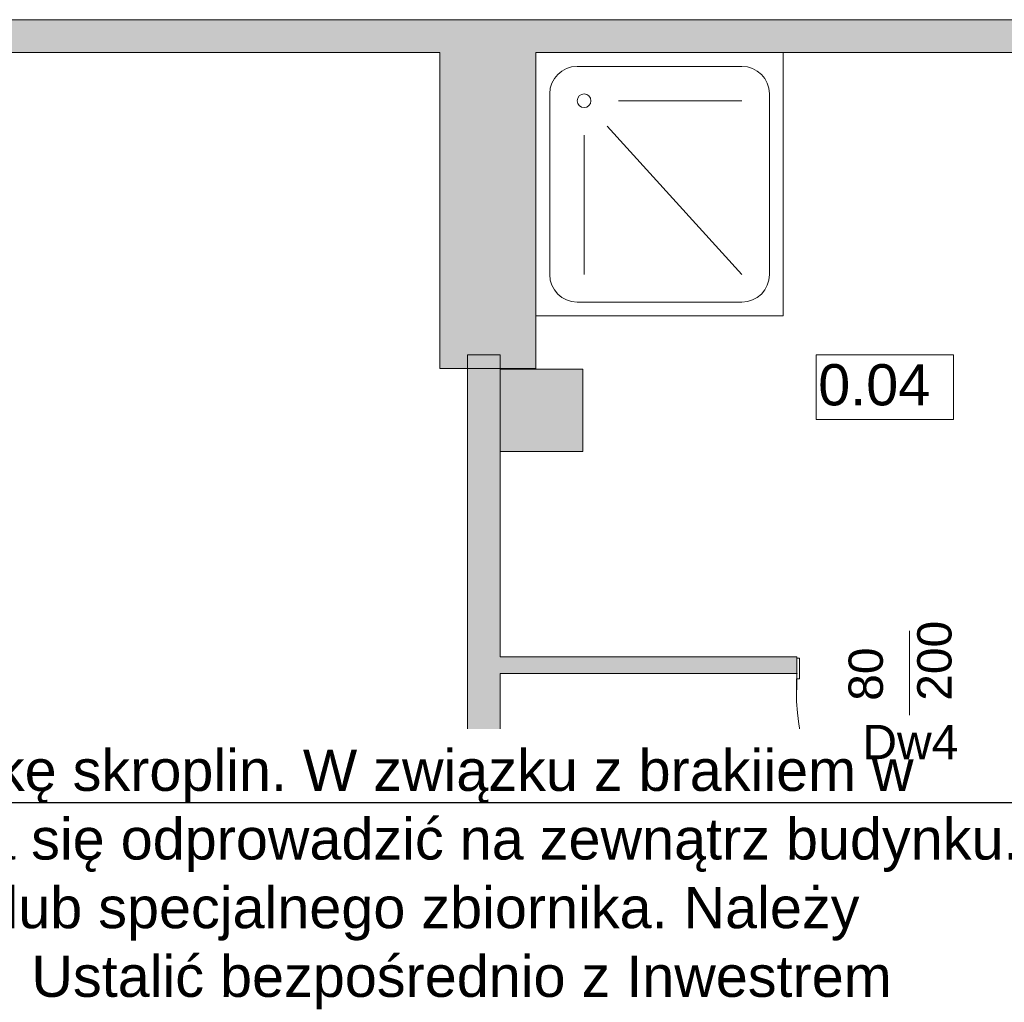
# Model space of a CAD drawing. Header units: millimetres. Extents: x 922208 to 1069538, y -182208 to -99877.
# Tile 32 of 256: x 966317 to 969902, y -171863 to -168285. Entities that reach past the tile are written whole.
import ezdxf
from ezdxf import colors
from ezdxf.entities.mleader import LeaderData, LeaderLine
from ezdxf.math import Vec2, Vec3

# ---------------------------------------------------------------- set-up
doc = ezdxf.new("R2010")
doc.units = ezdxf.units.MM
doc.header["$MEASUREMENT"] = 0
doc.linetypes.add('HIDDEN', pattern=[20, 10, -10])
for name, color, linetype, lineweight in [('IS_KLIM Opis_Średnice', 7, 'Continuous', 9), ('IS_POWRÓT', 5, 'HIDDEN', 30), ('Nowe_0_Nr_pióra__75', 6, 'Continuous', 15), ('Nowe_210-A Pomieszczenia_Nr_pióra__41', 7, 'Continuous', 15), ('Nowe_220-A Ściany_Nr_pióra__19', 255, 'Continuous', 0), ('Nowe_220-A Ściany_Nr_pióra__23', 7, 'Continuous', 15), ('Nowe_220-A Ściany_Nr_pióra__27', 7, 'Continuous', 25), ('Nowe_220-A Ściany_Nr_pióra__3', 7, 'Continuous', 13), ('Nowe_220-A Ściany_Nr_pióra__7', 7, 'Continuous', 13)]:
    doc.layers.add(name, color=color, linetype=linetype, lineweight=lineweight)
doc.layers.add('Nowe_220-A Ściany_Nr_pióra__45', color=7, linetype='Continuous', lineweight=15, true_color=0x40a5ff)
doc.styles.add('STYL_AUTOMATYCZNY_1', font='arial.ttf')

# ---------------------------------------------------------------- blocks, each defined once
blk = doc.blocks.new('parter01')
at = {"layer": 'Nowe_220-A Ściany_Nr_pióra__19', "linetype": 'Continuous', "lineweight": 0}
for points in [[(970706.55073, -108600.02075), (965046.55068, -108600.02075), (965046.55068, -108720.02068), (970706.55073, -108720.02068)], [(967846.55073, -108720.02068), (967846.55073, -109870.02068), (968196.55073, -109870.02068), (968196.55073, -108720.02068)], [(968066.55073, -112850.02068), (968066.55073, -109820.3546), (967946.55073, -109820.3546), (967946.55073, -112850.02068)], [(968066.55073, -109872.57718), (968066.55073, -110172.57718), (968366.55073, -110172.57718), (968366.55073, -109872.57718)], [(968066.55073, -110920.02067), (968066.55073, -110980.02068), (969146.55074, -110980.02068), (969146.55074, -110920.02067)]]:
    blk.add_hatch(color=255, dxfattribs=at).paths.add_polyline_path(points)
at = {"layer": 'Nowe_0_Nr_pióra__75', "color": 6, "linetype": 'Continuous', "lineweight": 0}
for p, q in [((968346.55073, -108770.02068), (968946.55073, -108770.02068)), ((968246.55073, -109528.15564), (968246.55073, -108870.02068)), ((969046.55073, -108870.02068), (969046.55073, -109528.15564)), ((968496.55073, -108895.02068), (968946.55073, -108895.02068)), ((968455.39668, -108987.72914), (968946.55073, -109528.15564)), ((968371.55073, -109020.02068), (968371.55073, -109528.15564)), ((968946.55073, -109628.15564), (968346.55073, -109628.15564))]:
    blk.add_line(p, q, dxfattribs=at)
blk.add_lwpolyline([(969096.55073, -108720.02068), (969096.55073, -109678.15564), (968196.55073, -109678.15564), (968196.55073, -108720.02068)], close=True, dxfattribs=at)
blk.add_circle((968371.55073, -108895.02068), 25, dxfattribs=at)
for centre, start, end in [((968346.55073, -108870.02068), 90, 180), ((968946.55073, -108870.02068), 0, 90), ((968346.55073, -109528.15564), 180, 270), ((968946.55073, -109528.15564), 270, 0)]:
    blk.add_arc(centre, 100, start, end, dxfattribs=at)
at = {"layer": 'Nowe_210-A Pomieszczenia_Nr_pióra__41', "color": 7, "linetype": 'Continuous', "lineweight": 0}
for p, q in [((969216.36073, -109820.02068), (969716.74073, -109820.02068)), ((969216.36073, -110055.73518), (969216.36073, -109820.02068)), ((969716.74073, -109820.02068), (969716.74073, -110055.73518)), ((969716.74073, -110055.73518), (969216.36073, -110055.73518)), ((968895.66029, -111851.68666), (969396.04029, -111851.68666)), ((968895.66029, -112087.40116), (968895.66029, -111851.68666)), ((969396.04029, -111851.68666), (969396.04029, -112087.40116)), ((969396.04029, -112087.40116), (968895.66029, -112087.40116))]:
    blk.add_line(p, q, dxfattribs=at)
at = {"layer": 'Nowe_220-A Ściany_Nr_pióra__23', "color": 7, "linetype": 'Continuous', "lineweight": 0}
for p, q in [((969146.55073, -111040.02068), (969146.55073, -110925.02068)), ((969146.55073, -110925.02068), (969156.55073, -110925.02068)), ((969156.55073, -110925.02068), (969156.55073, -111000.02068)), ((969156.55073, -111000.02068), (969144.55073, -111000.02068)), ((969144.55073, -111000.02068), (969144.55073, -111040.02068)), ((969144.55073, -111040.02068), (969146.55073, -111040.02068))]:
    blk.add_line(p, q, dxfattribs=at)
at = {"layer": 'Nowe_220-A Ściany_Nr_pióra__27', "color": 7, "linetype": 'Continuous', "lineweight": 0}
for p, q in [((969146.55073, -110925.02068), (969146.55073, -110920.02068)), ((969146.55073, -110925.02068), (969146.55073, -110920.02068)), ((969146.55073, -110980.02068), (969146.55073, -110925.02068)), ((969146.55073, -110980.02068), (969146.55073, -110925.02068)), ((969146.55073, -110980.02068), (969146.55073, -110925.02068))]:
    blk.add_line(p, q, dxfattribs=at)
for points in [[(970706.55073, -108600.02068), (965046.55068, -108600.02068)], [(965046.55068, -108720.02068), (967846.55073, -108720.02068)], [(967846.55073, -108720.02068), (967846.55073, -109870.02068)], [(968196.55073, -108720.02068), (970706.55073, -108720.02068)], [(968196.55073, -109870.02068), (968196.55073, -108720.02068)], [(968066.55073, -109820.3546), (967946.55073, -109820.3546)], [(967946.55073, -109820.3546), (967946.55073, -112850.02068)], [(968066.55073, -110920.02068), (968066.55073, -109820.3546)], [(967846.55073, -109870.02068), (968196.55073, -109870.02068)], [(968066.55073, -109872.57718), (968066.55073, -110172.57718)], [(968366.55073, -109872.57718), (968066.55073, -109872.57718)], [(968366.55073, -110172.57718), (968366.55073, -109872.57718)], [(968066.55073, -110172.57718), (968366.55073, -110172.57718)], [(969146.55074, -110920.02068), (968066.55073, -110920.02068)], [(968066.55073, -112850.02068), (968066.55073, -110980.02068)], [(968066.55073, -110980.02068), (969146.55074, -110980.02068)]]:
    blk.add_lwpolyline(points, dxfattribs=at)
blk.add_point((969146.55073, -110980.02068), dxfattribs=at)
blk.add_point((969146.55073, -110980.02068), dxfattribs=at)
at = {"layer": 'Nowe_220-A Ściany_Nr_pióra__3', "color": 7, "linetype": 'Continuous', "lineweight": 0}
blk.add_arc((969968.55073, -111040.02068), 824, 180, 270, dxfattribs=at)
at = {"layer": 'Nowe_220-A Ściany_Nr_pióra__45', "color": 161, "linetype": 'Continuous', "lineweight": 0, "true_color": 0x40a5ff}
blk.add_line((969556.55073, -111131.8064), (969556.55073, -110825.42011), dxfattribs=at)
at = {"layer": 'Nowe_210-A Pomieszczenia_Nr_pióra__41', "color": 7, "linetype": 'Continuous', "lineweight": 0, "char_height": 150, "attachment_point": 2, "style": 'STYL_AUTOMATYCZNY_1'}
for s, insert in [('\\A1;{\\pqc;\\pt0,25;\\fArial|b0|i0|c238|p0;\\W1.000000;0.04\\fArial|b0|i0|c238|p0;\\W1.000000;\\A1{\\H.66x;\\S^  ;}\\fArial|b0|i0|c238|p0;\\W1.000000;\\fArial|b0|i0|c238|p0;\\W1.000000;\\A1{\\H.66x;\\S^  ;}}', (969466.55073, -109854.3064)), ('\\A1;{\\pqc;\\pt0,25;\\fArial|b0|i0|c238|p0;\\W1.000000;0.02\\fArial|b0|i0|c238|p0;\\W1.000000;\\A1{\\H.66x;\\S^  ;}\\fArial|b0|i0|c238|p0;\\W1.000000;\\fArial|b0|i0|c238|p0;\\W1.000000;\\A1{\\H.66x;\\S^  ;}}', (969145.85029, -111885.97238))]:
    blk.add_mtext(s, dxfattribs=dict(at, insert=insert))
at = {"layer": 'Nowe_220-A Ściany_Nr_pióra__7', "color": 7, "linetype": 'Continuous', "lineweight": 0, "char_height": 125, "attachment_point": 7, "rotation": 90, "style": 'STYL_AUTOMATYCZNY_1'}
for s, insert in [('\\A1;{\\pql;\\pt0;\\fArial|b0|i0|c238|p0;\\W1.000000;200\\fArial|b0|i0|c238|p0;\\W1.000000;\\A1{\\H.66x;\\S^  ;}\\fArial|b0|i0|c238|p0;\\W1.000000;\\fArial|b0|i0|c238|p0;\\W1.000000;}', (969746.14293, -111080.02068)), ('\\A1;{\\pql;\\pt0;\\fArial|b0|i0|c238|p0;\\W1.000000;80\\fArial|b0|i0|c238|p0;\\W1.000000;\\A1{\\H.66x;\\S^  ;}\\fArial|b0|i0|c238|p0;\\W1.000000;\\fArial|b0|i0|c238|p0;\\W1.000000;}', (969496.14293, -111080.02068))]:
    blk.add_mtext(s, dxfattribs=dict(at, insert=insert))
at = {"layer": 'Nowe_220-A Ściany_Nr_pióra__7', "color": 7, "linetype": 'Continuous', "lineweight": 0, "insert": (969385.08023, -111292.52025), "char_height": 125, "attachment_point": 7, "style": 'STYL_AUTOMATYCZNY_1'}
blk.add_mtext('\\A1;{\\pql;\\pt0;\\fArial|b0|i0|c238|p0;\\W1.000000;Dw4\\fArial|b0|i0|c238|p0;\\W1.000000;\\fArial|b0|i0|c238|p0;\\W1.000000;\\fArial|b0|i0|c238|p0;\\W1.000000;}', dxfattribs=at)

msp = doc.modelspace()

# ---------------------------------------------------------------- block references
at = {"layer": 'IS_POWRÓT', "color": 27, "linetype": 'ByBlock', "lineweight": 30}
msp.add_blockref('parter01', (0, -59685.2), dxfattribs=at)

# ---------------------------------------------------------------- next in the draw order: leaders
at = {"layer": 'IS_KLIM Opis_Średnice', "ltscale": 30}
ml = msp.add_multileader_mtext('Standard', dxfattribs=at)
ml.set_content('{\\fArial|b0|i0|c238|p0;\\C7;Odprowadzenie skroplin (przewód tłoczny) od klimatyzatora zastosować pompkę skroplin. W związku z brakiiem w pobliżu istenijącego pionu kanalizacyji sanitarnej skropliny z klimatyzacji zaleca się odprowadzić na zewnątrz budynku. W tym celu należy zamontować rurę odpływową, która skieruje wodę do rynny lub specjalnego zbiornika. Należy pamiętać o regularnym opróżnianiu zbiornika, aby zapobiec jego przepełnieniu. Ustalić bezpośrednio z Inwestrem podczas  robót budowlanych.  }', color=256)
ml.set_leader_properties()
ml.build(insert=Vec2(0, 0))
ml.multileader.update_dxf_attribs({"text_left_attachment_type": 6, "text_right_attachment_type": 6, "dogleg_length": 0.36})
ctx = ml.context
ctx.base_point, ctx.char_height, ctx.plane_origin, ctx.plane_y_axis = Vec3(958961.2, -171137.2), 150, Vec3(987995.3, -160857.9), Vec3(0, -1)
ctx.left_attachment, ctx.right_attachment = 6, 6
notes = []
notes.append((ctx, [(0, (1, 1, 0), (969928.9, -171137.2), (-1, 0), 0.36, [(0, [(971108.7, -170864.4)], 256, [])])]))
ctx.mtext.insert, ctx.mtext.width, ctx.mtext.flow_direction = Vec3(958963.2, -170943.1), 11099.971, 5
ctx.mtext.has_bg_fill, ctx.mtext.bg_color, ctx.mtext.bg_scale_factor, ctx.mtext.bg_transparency, ctx.mtext.use_window_bg_color = 1, -939524096, 1.5, 0, 1
for ctx, leaders in notes:
    for number, flags, end, landing, length, lines in leaders:
        leader = LeaderData()
        leader.index, (leader.has_last_leader_line, leader.has_dogleg_vector, leader.attachment_direction) = number, flags
        leader.last_leader_point, leader.dogleg_vector, leader.dogleg_length = Vec3(end), Vec3(landing), length
        for number, points, colour, breaks in lines:
            line = LeaderLine()
            line.index, line.vertices, line.color, line.breaks = number, Vec3.list(points), colors.encode_raw_color(colour), breaks
            leader.lines.append(line)
        ctx.leaders.append(leader)

doc.saveas('drawing.dxf')
